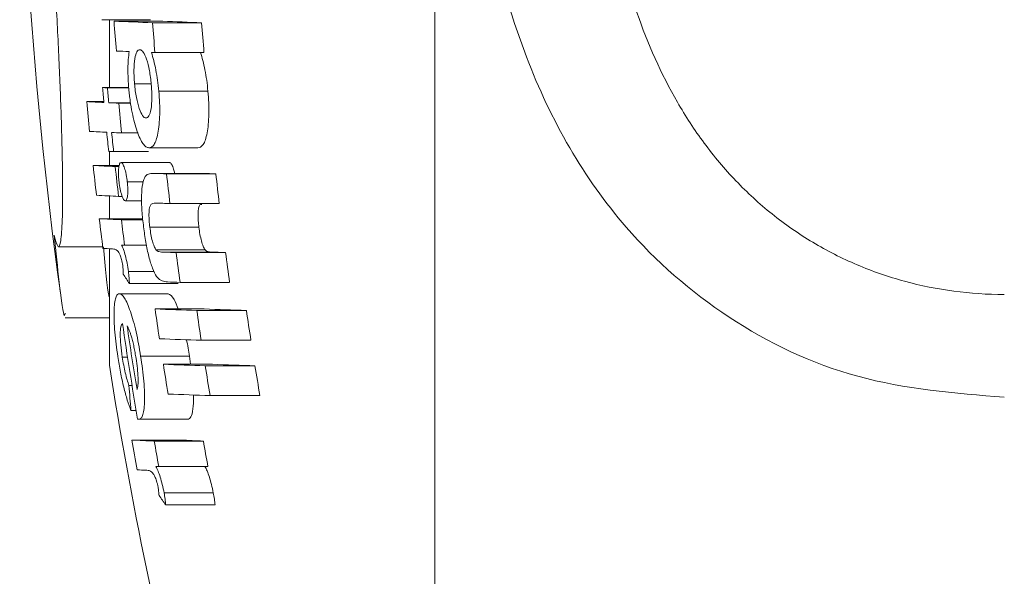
# Model space of a CAD drawing. Header units: millimetres. Extents: x 143 to 827, y 75 to 838.
# Tile 2 of 23: x 143 to 163, y 134 to 146. Entities that reach past the tile are written whole.
import ezdxf

# ---------------------------------------------------------------- set-up
doc = ezdxf.new("R2010")
doc.units = ezdxf.units.MM

msp = doc.modelspace()

# ---------------------------------------------------------------- linework, layer by layer
at = {"color": 7, "linetype": 'Continuous', "lineweight": 15}
for p, q in [((151.339, 115.783), (151.339, 189.783)), ((144.318, 146.068), (145.34, 146.068)), ((144.478, 146.068), (144.478, 144.637)), ((144.575, 146.036), (145.6, 146.036)), ((145.386, 146.005), (146.421, 146.005)), ((145.363, 145.379), (145.435, 145.377)), ((145.435, 145.377), (146.471, 145.377)), ((145.007, 144.718), (145.358, 144.718)), ((144.331, 144.637), (144.884, 144.637)), ((144.435, 144.632), (144.885, 144.632)), ((145.517, 144.564), (146.553, 144.564)), ((143.999, 144.341), (144.358, 144.341)), ((144.464, 144.318), (144.924, 144.318)), ((144.673, 144.309), (144.925, 144.309)), ((144.734, 143.681), (145.082, 143.681)), ((144.478, 143.29), (144.478, 142.995)), ((144.567, 143.286), (145.299, 143.286)), ((145.309, 143.369), (146.343, 143.369)), ((144.135, 142.995), (144.684, 142.995)), ((144.722, 143.056), (145.749, 143.056)), ((144.6, 142.972), (144.68, 142.972)), ((146.439, 142.829), (145.404, 142.829)), ((145.422, 142.829), (146.457, 142.829)), ((145.683, 142.819), (146.721, 142.819)), ((146.439, 142.828), (146.457, 142.829)), ((144.854, 142.65), (145.196, 142.65)), ((144.478, 142.353), (144.478, 141.873)), ((144.671, 142.344), (144.747, 142.344)), ((144.812, 142.249), (145.158, 142.249)), ((145.755, 142.191), (146.794, 142.191)), ((144.263, 141.873), (145.181, 141.873)), ((144.729, 141.851), (145.183, 141.851)), ((145.33, 141.693), (146.364, 141.693)), ((143.402, 141.283), (144.337, 141.283)), ((144.478, 141.238), (144.478, 138.783)), ((144.735, 141.315), (144.797, 141.312)), ((144.797, 141.312), (145.26, 141.312)), ((145.459, 141.218), (146.494, 141.218)), ((145.576, 141.17), (146.613, 141.17)), ((145.884, 141.159), (146.924, 141.159)), ((144.878, 140.76), (145.419, 140.76)), ((144.9, 140.505), (145.929, 140.505)), ((145.968, 140.531), (147.01, 140.531)), ((144.689, 140.291), (145.715, 140.291)), ((145.439, 139.97), (146.474, 139.97)), ((146.32, 139.939), (147.366, 139.939)), ((143.548, 139.783), (144.478, 139.783)), ((146.413, 139.31), (147.46, 139.31)), ((144.748, 138.957), (144.859, 138.957)), ((145.136, 138.974), (146.167, 138.974)), ((146.167, 138.974), (146.189, 138.803)), ((145.615, 138.803), (146.652, 138.803)), ((146.497, 138.772), (147.545, 138.772)), ((144.89, 138.354), (144.954, 138.354)), ((146.599, 138.144), (147.649, 138.144)), ((144.932, 137.83), (145.041, 137.83)), ((145.072, 137.647), (145.093, 137.644)), ((145.093, 137.644), (146.125, 137.644)), ((144.953, 137.206), (145.982, 137.206)), ((145.422, 137.184), (146.457, 137.184)), ((145.457, 136.648), (145.519, 136.646)), ((145.519, 136.646), (146.555, 136.646)), ((145.63, 136.093), (146.667, 136.093)), ((145.666, 135.838), (146.704, 135.838))]:
    msp.add_line(p, q, dxfattribs=at)
at = {"color": 7, "linetype": 'Continuous', "lineweight": 15, "flags": 128}
for points in [[(144.521, 141.236), (144.524, 141.236), (144.527, 141.236), (144.53, 141.236), (144.532, 141.236), (144.535, 141.236), (144.538, 141.236), (144.541, 141.237), (144.543, 141.237)], [(145.246, 136.569), (145.249, 136.569), (145.251, 136.569), (145.254, 136.57), (145.257, 136.57), (145.26, 136.57), (145.263, 136.57), (145.265, 136.57), (145.268, 136.57)]]:
    msp.add_lwpolyline(points, dxfattribs=at)
at = {"color": 7, "linetype": 'Continuous', "lineweight": 15}
for centre, radius, start, end in [((233.586, 152.783), 91, 179.05552, 187.87837), ((233.097, 152.599), 88.765, 184.2402, 184.6469), ((149.476, 265.383), 119.448, 267.64863, 268.03794), ((233.419, 152.593), 88.278, 184.27959, 184.68856), ((150.557, 268.166), 122.231, 267.67593, 268.06085), ((233.038, 152.562), 86.865, 184.32893, 184.74458), ((148.821, 247.008), 101.687, 267.63471, 267.78629), ((232.749, 152.579), 88.773, 185.13253, 185.3361), ((147.858, 221.643), 77.087, 267.37804, 267.45551), ((236.381, 152.906), 92.317, 185.14183, 185.33758), ((233.714, 152.686), 90.102, 185.31455, 185.71586), ((146.954, 201.11), 56.846, 267.0207, 267.3846), ((148.138, 227.173), 82.936, 267.4611, 267.60569), ((233.468, 152.631), 89.184, 185.3542, 185.75968), ((147.018, 200.593), 56.957, 267.0228, 267.3862), ((233.387, 152.637), 89.414, 185.73947, 185.9996), ((148.13, 224.998), 81.387, 267.46142, 267.60887), ((233.954, 152.691), 89.881, 185.74741, 186.00619), ((147.895, 218.282), 75.069, 267.37877, 267.45844), ((233.099, 152.623), 89.484, 186.17668, 186.58141), ((147.223, 202.522), 59.607, 267.03054, 267.47849), ((233.391, 152.632), 89.315, 186.20917, 186.61469), ((150.472, 282.165), 139.428, 267.92411, 268.03149), ((233.731, 152.631), 88.594, 186.35837, 186.76732), ((151.576, 285.752), 143.015, 267.9487, 268.05463), ((233.89, 152.649), 87.722, 186.43409, 186.84717), ((147.294, 201.967), 59.681, 267.03279, 267.48054), ((150.633, 284.136), 142.028, 267.90982, 268.03189), ((232.99, 152.605), 89.373, 186.89659, 187.30242), ((147.355, 201.561), 59.768, 267.03477, 267.48215), ((233.837, 152.688), 89.764, 186.93428, 187.28062), ((147.016, 192.646), 51.47, 267.0213, 267.2217), ((150.732, 282.496), 141.42, 267.91054, 268.03535), ((233.199, 152.566), 88.058, 187.4427, 187.8551), ((151.824, 285.718), 144.642, 267.93522, 268.05871), ((233.388, 152.591), 87.216, 187.53142, 187.9479), ((159.685, 150.265), 17.717, 212.6615, 213.4314), ((150.702, 278.751), 138.301, 267.92802, 268.03844), ((232.593, 152.496), 88.049, 188.1786, 188.59179), ((150.847, 279.645), 139.78, 267.78265, 268.14395), ((232.935, 152.514), 87.524, 188.2611, 188.67686), ((151.929, 282.504), 142.639, 267.80835, 268.16666), ((233.792, 152.643), 87.355, 188.36233, 188.77901), ((233.338, 152.637), 89.53, 188.33138, 189.63828), ((233.341, 152.633), 89.443, 188.36884, 189.24143), ((150.947, 279.348), 140.111, 267.78505, 268.14589), ((233.382, 152.783), 90, 188.94902, 194.49577), ((233.118, 152.57), 88.58, 188.94076, 189.35231), ((151.038, 279.188), 140.49, 267.78755, 268.14775), ((233.431, 152.589), 88.025, 189.03079, 189.44505), ((152.142, 282.625), 143.926, 267.81396, 268.16981), ((234.015, 152.686), 87.582, 189.14087, 189.55735), ((216.206, 143.879), 71.53, 184.43035, 184.85117), ((151.146, 278.893), 140.822, 267.79013, 268.1499), ((234.049, 152.773), 90.446, 189.91078, 190.315), ((148.071, 197.886), 60.759, 267.05801, 267.50154), ((233.262, 152.611), 89.184, 189.96126, 190.31267), ((149.114, 198.828), 61.701, 267.09061, 267.53254), ((233.285, 152.614), 88.188, 190.07671, 190.43222), ((147.716, 187.929), 51.419, 267.0438, 267.246), ((161.009, 146.853), 18.888, 214.9314, 215.6731)]:
    msp.add_arc(centre, radius, start, end, dxfattribs=at)
for points, knots in [([(163.339, 138.107), (162.292, 138.193), (160.222, 138.365), (157.462, 139.687), (155.474, 141.429), (154.119, 143.351), (153.101, 145.514), (152.376, 148.202), (152.036, 151.356), (152.102, 154.631), (152.556, 157.495), (153.328, 159.89), (154.494, 162.218), (156.422, 164.45), (159.318, 166.127), (161.722, 166.68), (163.082, 166.71), (163.339, 166.715)], [0, 0, 0, 0, 0.07471, 0.147656, 0.219564, 0.270922, 0.323814, 0.397478, 0.474063, 0.551015, 0.630949, 0.683293, 0.736876, 0.826072, 0.902519, 0.981571, 1, 1, 1, 1]), ([(163.339, 164.549), (162.981, 164.549), (162.622, 164.525), (161.919, 164.432), (161.574, 164.362), (160.897, 164.179), (160.563, 164.065), (159.913, 163.791), (159.601, 163.633), (159.006, 163.28), (158.722, 163.084), (158.179, 162.653), (157.922, 162.418), (157.209, 161.676), (156.802, 161.127), (156.107, 159.93), (155.827, 159.299), (155.486, 158.321), (155.385, 157.989), (155.206, 157.314), (155.127, 156.97), (154.925, 155.938), (154.832, 155.244), (154.709, 153.849), (154.679, 153.147), (154.679, 151.734), (154.709, 151.021), (154.832, 149.618), (154.926, 148.925), (155.193, 147.557), (155.366, 146.882), (155.826, 145.557), (156.105, 144.926), (156.62, 144.034), (156.807, 143.746), (157.219, 143.189), (157.443, 142.922), (157.92, 142.423), (158.174, 142.189), (158.715, 141.755), (159.004, 141.554), (159.603, 141.196), (159.914, 141.038), (160.559, 140.764), (160.895, 140.647), (161.922, 140.368), (162.622, 140.275), (163.339, 140.275)], [0, 0, 0, 0, 0.03125, 0.03125, 0.0625, 0.0625, 0.09375, 0.09375, 0.125, 0.125, 0.15625, 0.15625, 0.1875, 0.1875, 0.25, 0.25, 0.3125, 0.3125, 0.34375, 0.34375, 0.375, 0.375, 0.4375, 0.4375, 0.5, 0.5, 0.5625, 0.5625, 0.625, 0.625, 0.6875, 0.6875, 0.75, 0.75, 0.78125, 0.78125, 0.8125, 0.8125, 0.84375, 0.84375, 0.875, 0.875, 0.90625, 0.90625, 0.9375, 0.9375, 1, 1, 1, 1]), ([(143.315, 141.527), (143.343, 141.395), (143.368, 141.317), (143.412, 141.267), (143.431, 141.296), (143.454, 141.419), (143.46, 141.473), (143.472, 141.607), (143.477, 141.687), (143.488, 141.966), (143.492, 142.199), (143.491, 142.615), (143.49, 142.766), (143.485, 143.087), (143.482, 143.256), (143.473, 143.61), (143.468, 143.795), (143.456, 144.183), (143.449, 144.387), (143.424, 145.011), (143.405, 145.445), (143.371, 146.122), (143.359, 146.353), (143.333, 146.817), (143.319, 147.049), (143.305, 147.283)], [0, 0, 0, 0, 0.125, 0.125, 0.25, 0.25, 0.3125, 0.3125, 0.375, 0.375, 0.5, 0.5, 0.5625, 0.5625, 0.625, 0.625, 0.6875, 0.6875, 0.75, 0.75, 0.875, 0.875, 0.9375, 0.9375, 1, 1, 1, 1]), ([(144.893, 145.397), (144.886, 145.342), (144.88, 145.287), (144.871, 145.167), (144.868, 145.103), (144.867, 144.97), (144.868, 144.899), (144.875, 144.754), (144.88, 144.68), (144.886, 144.606)], [0, 0, 0, 0, 0.25, 0.25, 0.5, 0.5, 0.75, 0.75, 1, 1, 1, 1]), ([(145.007, 144.718), (145.003, 144.767), (144.999, 144.816), (144.995, 144.911), (144.994, 144.957), (144.995, 145.094), (145.001, 145.177), (145.023, 145.309), (145.038, 145.36), (145.066, 145.406), (145.076, 145.417), (145.098, 145.431), (145.109, 145.432), (145.12, 145.433)], [0, 0, 0, 0, 0.125, 0.125, 0.25, 0.25, 0.5, 0.5, 0.75, 0.75, 0.875, 0.875, 1, 1, 1, 1]), ([(145.12, 145.433), (145.131, 145.431), (145.143, 145.429), (145.167, 145.414), (145.178, 145.402), (145.215, 145.353), (145.239, 145.3), (145.284, 145.165), (145.305, 145.083), (145.329, 144.948), (145.337, 144.901), (145.349, 144.804), (145.354, 144.754), (145.359, 144.705)], [0, 0, 0, 0, 0.125, 0.125, 0.25, 0.25, 0.5, 0.5, 0.75, 0.75, 0.875, 0.875, 1, 1, 1, 1]), ([(145.517, 144.564), (145.51, 144.64), (145.502, 144.716), (145.481, 144.865), (145.469, 144.937), (145.443, 145.075), (145.428, 145.142), (145.397, 145.267), (145.38, 145.324), (145.363, 145.379)], [0, 0, 0, 0, 0.25, 0.25, 0.5, 0.5, 0.75, 0.75, 1, 1, 1, 1]), ([(146.397, 145.379), (146.415, 145.324), (146.432, 145.268), (146.463, 145.144), (146.478, 145.079), (146.505, 144.939), (146.517, 144.866), (146.538, 144.716), (146.546, 144.64), (146.553, 144.564)], [0, 0, 0, 0, 0.25, 0.25, 0.5, 0.5, 0.75, 0.75, 1, 1, 1, 1]), ([(145.248, 143.997), (145.236, 143.999), (145.225, 144.001), (145.201, 144.016), (145.189, 144.028), (145.153, 144.079), (145.129, 144.13), (145.084, 144.263), (145.063, 144.342), (145.038, 144.476), (145.03, 144.523), (145.017, 144.619), (145.012, 144.669), (145.007, 144.718)], [0, 0, 0, 0, 0.125, 0.125, 0.25, 0.25, 0.5, 0.5, 0.75, 0.75, 0.875, 0.875, 1, 1, 1, 1]), ([(145.359, 144.705), (145.363, 144.657), (145.367, 144.609), (145.371, 144.515), (145.372, 144.468), (145.372, 144.334), (145.365, 144.254), (145.344, 144.122), (145.329, 144.071), (145.301, 144.025), (145.291, 144.013), (145.27, 144), (145.259, 143.998), (145.248, 143.997)], [0, 0, 0, 0, 0.125, 0.125, 0.25, 0.25, 0.5, 0.5, 0.75, 0.75, 0.875, 0.875, 1, 1, 1, 1]), ([(144.886, 144.606), (144.89, 144.563), (144.895, 144.521), (144.904, 144.436), (144.91, 144.395), (144.927, 144.271), (144.941, 144.189), (144.987, 143.962), (145.024, 143.827), (145.101, 143.602), (145.144, 143.512), (145.206, 143.426), (145.227, 143.404), (145.269, 143.376), (145.289, 143.372), (145.309, 143.369)], [0, 0, 0, 0, 0.0625, 0.0625, 0.125, 0.125, 0.25, 0.25, 0.5, 0.5, 0.75, 0.75, 0.875, 0.875, 1, 1, 1, 1]), ([(145.309, 143.369), (145.328, 143.37), (145.348, 143.373), (145.384, 143.394), (145.402, 143.412), (145.435, 143.461), (145.45, 143.494), (145.477, 143.574), (145.489, 143.622), (145.51, 143.732), (145.518, 143.792), (145.531, 143.923), (145.535, 143.996), (145.539, 144.149), (145.538, 144.229), (145.531, 144.393), (145.525, 144.479), (145.517, 144.564)], [0, 0, 0, 0, 0.125, 0.125, 0.25, 0.25, 0.375, 0.375, 0.5, 0.5, 0.625, 0.625, 0.75, 0.75, 0.875, 0.875, 1, 1, 1, 1]), ([(146.553, 144.564), (146.561, 144.48), (146.567, 144.396), (146.574, 144.232), (146.575, 144.15), (146.57, 143.923), (146.556, 143.789), (146.526, 143.625), (146.514, 143.576), (146.486, 143.496), (146.471, 143.462), (146.437, 143.413), (146.419, 143.395), (146.382, 143.373), (146.362, 143.37), (146.343, 143.369)], [0, 0, 0, 0, 0.125, 0.125, 0.25, 0.25, 0.5, 0.5, 0.625, 0.625, 0.75, 0.75, 0.875, 0.875, 1, 1, 1, 1]), ([(144.722, 143.056), (144.712, 143.054), (144.701, 143.049), (144.685, 143.012), (144.678, 142.983), (144.67, 142.909), (144.668, 142.865), (144.669, 142.789), (144.67, 142.763), (144.674, 142.709), (144.677, 142.681), (144.68, 142.653)], [0, 0, 0, 0, 0.25, 0.25, 0.5, 0.5, 0.75, 0.75, 0.875, 0.875, 1, 1, 1, 1]), ([(144.854, 142.65), (144.85, 142.677), (144.847, 142.705), (144.839, 142.758), (144.834, 142.783), (144.819, 142.858), (144.808, 142.902), (144.783, 142.977), (144.77, 143.007), (144.746, 143.047), (144.734, 143.053), (144.722, 143.056)], [0, 0, 0, 0, 0.125, 0.125, 0.25, 0.25, 0.5, 0.5, 0.75, 0.75, 1, 1, 1, 1]), ([(145.749, 143.056), (145.763, 143.048), (145.789, 143.033), (145.827, 142.939), (145.845, 142.859), (145.851, 142.829)], [0, 0, 0, 0, 0.40659, 0.778465, 1, 1, 1, 1]), ([(145.422, 142.829), (145.388, 142.829), (145.355, 142.828), (145.29, 142.813), (145.259, 142.799), (145.232, 142.759)], [0, 0, 0, 0, 0.5, 0.5, 1, 1, 1, 1]), ([(144.68, 142.653), (144.687, 142.598), (144.694, 142.545), (144.715, 142.445), (144.726, 142.402), (144.751, 142.327), (144.764, 142.298), (144.788, 142.258), (144.8, 142.252), (144.812, 142.249)], [0, 0, 0, 0, 0.25, 0.25, 0.5, 0.5, 0.75, 0.75, 1, 1, 1, 1]), ([(144.812, 142.249), (144.822, 142.251), (144.833, 142.256), (144.849, 142.293), (144.855, 142.323), (144.864, 142.396), (144.866, 142.441), (144.864, 142.516), (144.863, 142.542), (144.859, 142.595), (144.856, 142.623), (144.854, 142.65)], [0, 0, 0, 0, 0.25, 0.25, 0.5, 0.5, 0.75, 0.75, 0.875, 0.875, 1, 1, 1, 1]), ([(145.232, 142.759), (145.222, 142.741), (145.212, 142.722), (145.194, 142.672), (145.187, 142.643), (145.166, 142.542), (145.158, 142.459), (145.153, 142.263), (145.156, 142.154), (145.171, 141.93), (145.184, 141.815), (145.198, 141.7)], [0, 0, 0, 0, 0.125, 0.125, 0.25, 0.25, 0.5, 0.5, 0.75, 0.75, 1, 1, 1, 1]), ([(145.33, 141.693), (145.324, 141.739), (145.319, 141.784), (145.313, 141.873), (145.311, 141.918), (145.312, 142.037), (145.321, 142.102), (145.343, 142.158), (145.352, 142.17), (145.37, 142.186), (145.38, 142.191), (145.41, 142.201), (145.431, 142.202), (145.453, 142.202)], [0, 0, 0, 0, 0.125, 0.125, 0.25, 0.25, 0.5, 0.5, 0.625, 0.625, 0.75, 0.75, 1, 1, 1, 1]), ([(146.425, 142.173), (146.406, 142.174), (146.375, 142.175), (146.351, 142.079), (146.343, 141.966), (146.348, 141.83), (146.358, 141.738), (146.364, 141.693)], [0, 0, 0, 0, 0.293808, 0.476494, 0.659667, 0.83174, 1, 1, 1, 1]), ([(145.198, 141.7), (145.212, 141.591), (145.227, 141.482), (145.264, 141.271), (145.285, 141.167), (145.333, 140.981), (145.36, 140.898), (145.415, 140.757), (145.444, 140.702), (145.472, 140.656)], [0, 0, 0, 0, 0.25, 0.25, 0.5, 0.5, 0.75, 0.75, 1, 1, 1, 1]), ([(145.459, 141.218), (145.446, 141.238), (145.433, 141.26), (145.407, 141.321), (145.395, 141.359), (145.372, 141.444), (145.361, 141.492), (145.344, 141.59), (145.336, 141.642), (145.33, 141.693)], [0, 0, 0, 0, 0.25, 0.25, 0.5, 0.5, 0.75, 0.75, 1, 1, 1, 1]), ([(146.364, 141.693), (146.37, 141.642), (146.377, 141.592), (146.395, 141.494), (146.406, 141.446), (146.429, 141.361), (146.441, 141.323), (146.467, 141.261), (146.481, 141.238), (146.494, 141.218)], [0, 0, 0, 0, 0.25, 0.25, 0.5, 0.5, 0.75, 0.75, 1, 1, 1, 1]), ([(143.548, 139.878), (143.542, 139.853), (143.517, 139.752), (143.433, 140.344), (143.35, 141.176), (143.315, 141.527)], [0, 0, 0, 0, 0.164851, 0.648284, 1, 1, 1, 1]), ([(144.35, 141.283), (144.392, 140.842), (144.438, 140.372), (144.466, 140.243), (144.467, 140.234)], [0, 0, 0, 0, 0.93781, 1, 1, 1, 1]), ([(144.543, 141.237), (144.575, 141.234), (144.609, 141.228), (144.654, 141.187), (144.663, 141.175), (144.683, 141.146), (144.693, 141.125), (144.713, 141.076), (144.723, 141.047), (144.737, 140.992), (144.742, 140.972), (144.75, 140.93), (144.754, 140.907), (144.757, 140.885)], [0, 0, 0, 0, 0.5, 0.5, 0.625, 0.625, 0.75, 0.75, 0.875, 0.875, 0.9375, 0.9375, 1, 1, 1, 1]), ([(144.878, 140.76), (144.869, 140.819), (144.86, 140.877), (144.839, 140.988), (144.827, 141.042), (144.802, 141.139), (144.789, 141.183), (144.762, 141.258), (144.748, 141.287), (144.735, 141.315)], [0, 0, 0, 0, 0.25, 0.25, 0.5, 0.5, 0.75, 0.75, 1, 1, 1, 1]), ([(145.576, 141.17), (145.557, 141.171), (145.538, 141.173), (145.499, 141.184), (145.48, 141.19), (145.459, 141.218)], [0, 0, 0, 0, 0.5, 0.5, 1, 1, 1, 1]), ([(146.494, 141.218), (146.516, 141.19), (146.535, 141.184), (146.574, 141.173), (146.593, 141.171), (146.613, 141.17)], [0, 0, 0, 0, 0.5, 0.5, 1, 1, 1, 1]), ([(144.757, 140.885), (144.759, 140.869), (144.761, 140.853), (144.762, 140.837), (144.764, 140.821), (144.765, 140.806), (144.766, 140.791), (144.768, 140.761), (144.769, 140.733), (144.77, 140.704)], [0, 0, 0, 0, 0.0000481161, 0.0000481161, 0.0000481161, 0.0000963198, 0.0000963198, 0.0000963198, 0.0001915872, 0.0001915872, 0.0001915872, 0.0001915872]), ([(144.9, 140.505), (144.898, 140.545), (144.896, 140.586), (144.888, 140.672), (144.883, 140.716), (144.878, 140.76)], [0, 0, 0, 0, 0.5, 0.5, 1, 1, 1, 1]), ([(145.472, 140.656), (145.513, 140.598), (145.551, 140.575), (145.627, 140.548), (145.664, 140.542), (145.702, 140.54)], [0, 0, 0, 0, 0.5, 0.5, 1, 1, 1, 1]), ([(144.689, 140.291), (144.673, 140.29), (144.658, 140.287), (144.632, 140.258), (144.62, 140.236), (144.6, 140.174), (144.592, 140.135), (144.581, 140.039), (144.577, 139.982), (144.572, 139.797), (144.578, 139.646), (144.599, 139.401), (144.608, 139.315), (144.63, 139.143), (144.642, 139.056), (144.655, 138.969)], [0, 0, 0, 0, 0.125, 0.125, 0.25, 0.25, 0.375, 0.375, 0.5, 0.5, 0.75, 0.75, 0.875, 0.875, 1, 1, 1, 1]), ([(145.136, 138.974), (145.122, 139.063), (145.107, 139.15), (145.075, 139.322), (145.058, 139.407), (145.02, 139.569), (145.001, 139.646), (144.961, 139.789), (144.94, 139.856), (144.899, 139.978), (144.878, 140.032), (144.837, 140.128), (144.816, 140.167), (144.777, 140.229), (144.758, 140.253), (144.722, 140.284), (144.705, 140.289), (144.689, 140.291)], [0, 0, 0, 0, 0.125, 0.125, 0.25, 0.25, 0.375, 0.375, 0.5, 0.5, 0.625, 0.625, 0.75, 0.75, 0.875, 0.875, 1, 1, 1, 1]), ([(145.715, 140.291), (145.756, 140.273), (145.82, 140.244), (145.898, 140.043), (145.926, 139.97)], [0, 0, 0, 0, 0.633216, 1, 1, 1, 1]), ([(144.748, 138.957), (144.735, 139.043), (144.724, 139.129), (144.709, 139.293), (144.705, 139.37), (144.706, 139.501), (144.71, 139.553), (144.727, 139.629), (144.739, 139.65), (144.753, 139.664)], [0, 0, 0, 0, 0.25, 0.25, 0.5, 0.5, 0.75, 0.75, 1, 1, 1, 1]), ([(144.85, 139.615), (144.865, 139.586), (144.88, 139.556), (144.903, 139.5), (144.911, 139.48), (144.927, 139.435), (144.934, 139.41), (144.942, 139.385)], [0, 0, 0, 0, 0.5, 0.5, 0.75, 0.75, 1, 1, 1, 1]), ([(144.942, 139.385), (144.951, 139.351), (144.96, 139.317), (144.978, 139.246), (144.987, 139.208), (145.003, 139.13), (145.011, 139.091), (145.025, 139.009), (145.032, 138.969), (145.038, 138.928)], [0, 0, 0, 0, 0.25, 0.25, 0.5, 0.5, 0.75, 0.75, 1, 1, 1, 1]), ([(146.102, 139.322), (146.115, 139.263), (146.14, 139.151), (146.158, 139.032), (146.167, 138.974)], [0, 0, 0, 0, 0.518247, 1, 1, 1, 1]), ([(144.655, 138.969), (144.673, 138.857), (144.691, 138.747), (144.732, 138.531), (144.755, 138.424), (144.803, 138.225), (144.828, 138.133), (144.88, 137.967), (144.906, 137.895), (144.932, 137.83)], [0, 0, 0, 0, 0.25, 0.25, 0.5, 0.5, 0.75, 0.75, 1, 1, 1, 1]), ([(144.89, 138.354), (144.877, 138.394), (144.863, 138.434), (144.837, 138.524), (144.825, 138.572), (144.8, 138.676), (144.789, 138.731), (144.767, 138.843), (144.758, 138.9), (144.748, 138.957)], [0, 0, 0, 0, 0.25, 0.25, 0.5, 0.5, 0.75, 0.75, 1, 1, 1, 1]), ([(145.038, 138.928), (145.049, 138.857), (145.059, 138.786), (145.073, 138.65), (145.078, 138.583), (145.082, 138.465), (145.082, 138.41), (145.077, 138.344), (145.074, 138.325), (145.067, 138.294), (145.063, 138.281), (145.058, 138.269)], [0, 0, 0, 0, 0.25, 0.25, 0.5, 0.5, 0.75, 0.75, 0.875, 0.875, 1, 1, 1, 1]), ([(145.093, 137.644), (145.109, 137.645), (145.125, 137.648), (145.153, 137.673), (145.166, 137.693), (145.199, 137.778), (145.213, 137.874), (145.219, 138.062), (145.219, 138.13), (145.214, 138.28), (145.209, 138.362), (145.194, 138.529), (145.185, 138.617), (145.162, 138.795), (145.149, 138.884), (145.136, 138.974)], [0, 0, 0, 0, 0.125, 0.125, 0.25, 0.25, 0.5, 0.5, 0.625, 0.625, 0.75, 0.75, 0.875, 0.875, 1, 1, 1, 1]), ([(146.249, 138.156), (146.25, 138.148), (146.257, 138.023), (146.242, 137.844), (146.2, 137.665), (146.15, 137.651), (146.125, 137.644)], [0, 0, 0, 0, 0.02109, 0.333151, 0.65767, 1, 1, 1, 1]), ([(145.268, 136.57), (145.301, 136.568), (145.334, 136.562), (145.382, 136.52), (145.392, 136.509), (145.413, 136.479), (145.425, 136.458), (145.447, 136.409), (145.459, 136.38), (145.476, 136.325), (145.482, 136.305), (145.493, 136.263), (145.497, 136.241), (145.502, 136.218)], [0, 0, 0, 0, 0.5, 0.5, 0.625, 0.625, 0.75, 0.75, 0.875, 0.875, 0.9375, 0.9375, 1, 1, 1, 1]), ([(145.63, 136.093), (145.618, 136.152), (145.606, 136.21), (145.579, 136.322), (145.564, 136.376), (145.534, 136.472), (145.518, 136.516), (145.487, 136.591), (145.472, 136.62), (145.457, 136.648)], [0, 0, 0, 0, 0.25, 0.25, 0.5, 0.5, 0.75, 0.75, 1, 1, 1, 1]), ([(146.492, 136.648), (146.507, 136.62), (146.522, 136.591), (146.553, 136.517), (146.569, 136.473), (146.6, 136.376), (146.615, 136.323), (146.643, 136.211), (146.656, 136.153), (146.667, 136.093)], [0, 0, 0, 0, 0.25, 0.25, 0.5, 0.5, 0.75, 0.75, 1, 1, 1, 1]), ([(145.502, 136.218), (145.504, 136.202), (145.507, 136.186), (145.509, 136.171), (145.512, 136.155), (145.514, 136.14), (145.515, 136.125), (145.517, 136.11), (145.519, 136.095), (145.52, 136.081), (145.522, 136.066), (145.523, 136.052), (145.525, 136.038)], [0, 0, 0, 0, 0.0000481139, 0.0000481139, 0.0000481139, 0.0000963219, 0.0000963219, 0.0000963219, 0.0001442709, 0.0001442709, 0.0001442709, 0.0001923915, 0.0001923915, 0.0001923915, 0.0001923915]), ([(145.666, 135.838), (145.662, 135.879), (145.657, 135.92), (145.645, 136.005), (145.638, 136.049), (145.63, 136.093)], [0, 0, 0, 0, 0.5, 0.5, 1, 1, 1, 1]), ([(146.667, 136.093), (146.675, 136.05), (146.683, 136.005), (146.695, 135.92), (146.699, 135.879), (146.704, 135.838)], [0, 0, 0, 0, 0.5, 0.5, 1, 1, 1, 1])]:
    msp.add_open_spline(points, degree=3, knots=knots, dxfattribs=at)

doc.saveas('drawing.dxf')
